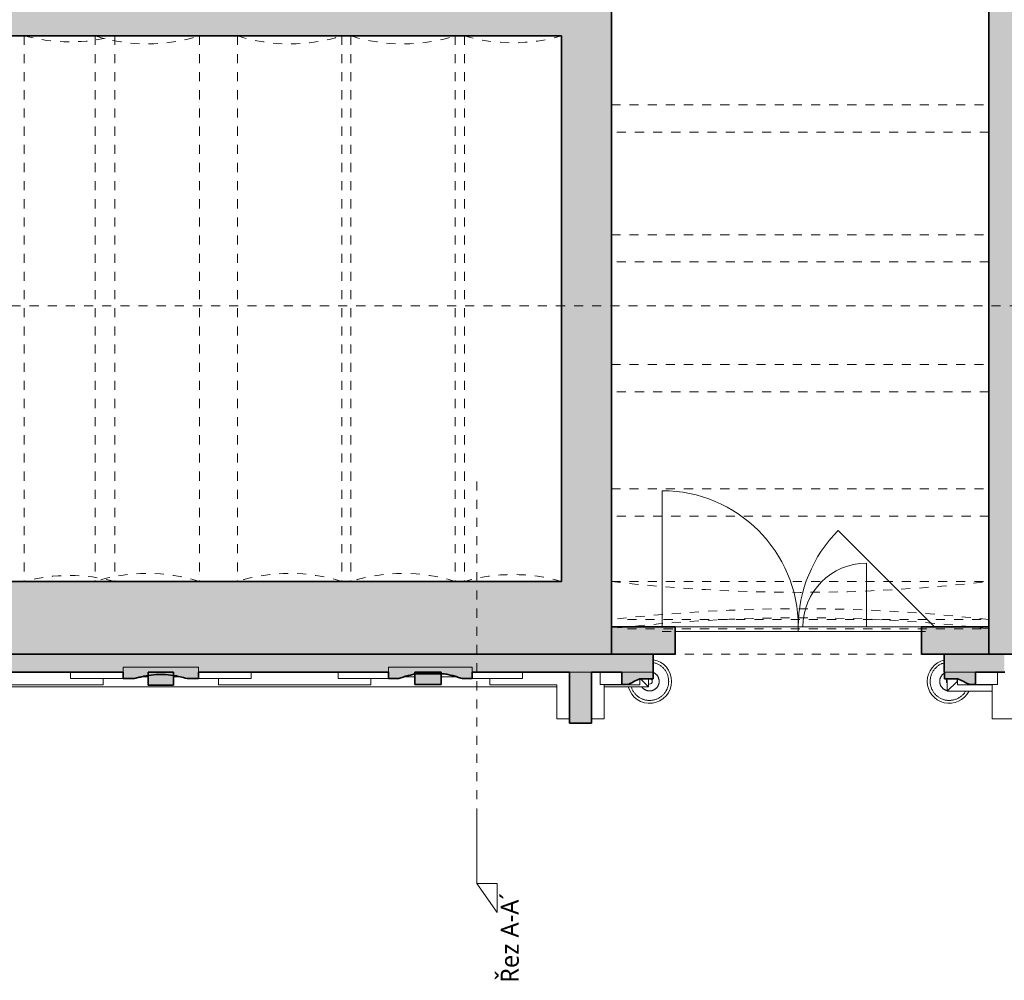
# Model space of a CAD drawing. Header units: metres. Extents: x -2.8 to 41.5, y -3 to 31.1.
# Tile 7 of 21: x 11.1 to 22, y -3 to 7.5. Entities that reach past the tile are written whole.
import ezdxf

# ---------------------------------------------------------------- set-up
doc = ezdxf.new("R2010")
doc.units = ezdxf.units.M
doc.linetypes.add('AV - Cerch_ 1 tecka 10mm', pattern=[0.018, 0.01, -0.004, 0, -0.004])
doc.linetypes.add('AV - Cerch_ 1 tecka 2mm', pattern=[0.004, 0.002, -0.001, 0, -0.001])
doc.layers.add('AV-KOTY', color=5, linetype='Continuous', lineweight=13, true_color=0x0000ff)
doc.layers.add('AV-SRAFY', color=7, linetype='Continuous', lineweight=35)
doc.layers.add('AV-STAVBA', color=7, linetype='Continuous', lineweight=18)
doc.styles.add('Trebuchet MS', font='trebuc.ttf', dxfattribs={"height": 0.2})

# ---------------------------------------------------------------- blocks, each defined once
blk = doc.blocks.new('GM_Otvor s klenutým nadpražím - 4160x5200-1335175-1NP mezipatro')
at = {"layer": 'AV-STAVBA', "linetype": 'AV - Cerch_ 1 tecka 2mm', "lineweight": 13}
for p, q in [((-2.08, 0.45), (2.08, 0.45)), ((1.996, -0.07), (-1.996, -0.07))]:
    blk.add_line(p, q, dxfattribs=at)
for centre, start, end in [((0, 18.417), 263.3963, 276.6037), ((0, -18.037), 83.3963, 96.6037)]:
    blk.add_arc(centre, 18.087, start, end, dxfattribs=at)
blk = doc.blocks.new('DO_2_Ocel__členěné dřevěné vrata - 1500x1970-1358107-1NP mezipatro')
at = {"layer": 'AV-STAVBA'}
for p, q in [((-1.5, 1.65), (-1.5, 0.15)), ((1.5, 0.15), (0.439, 1.211)), ((0.75, 0.85), (0.75, 0.15)), ((-1.356, 0.15), (1.355, 0.15)), ((0, 0.15), (0, 0.1)), ((-1.356, 0.1), (1.355, 0.1))]:
    blk.add_line(p, q, dxfattribs=at)
at = {"layer": 'AV-STAVBA', "linetype": 'AV - Cerch_ 1 tecka 2mm'}
for p, q in [((-1.65, 0.15), (1.65, 0.15)), ((-1.5, 0.15), (1.5, 0.15)), ((-1.5, 0.1), (1.5, 0.1)), ((1.65, -0.15), (-1.65, -0.15))]:
    blk.add_line(p, q, dxfattribs=at)
at = {"layer": 'AV-STAVBA'}
for centre, radius, start, end in [((-1.5, 0.15), 1.5, 360, 90), ((1.5, 0.15), 1.5, 135, 180), ((0.75, 0.15), 0.7, 90, 180)]:
    blk.add_arc(centre, radius, start, end, dxfattribs=at)
blk = doc.blocks.new('GM_Void_valená klenba - GM_Void_valená klenba-1557067-1NP mezipatro')
at = {"layer": 'AV-STAVBA', "linetype": 'AV - Cerch_ 1 tecka 2mm', "lineweight": 13}
for p, q in [((-0.5, 3.005), (-0.5, -3.005)), ((-0.5, 3.005), (0.5, 3.005)), ((0.5, 3.005), (0.5, -3.005)), ((-0.5, -3.005), (0.5, -3.005))]:
    blk.add_line(p, q, dxfattribs=at)
for centre, start, end in [((0, 4.869), 254.9853, 285.0147), ((0, -4.869), 74.9853, 105.0147)]:
    blk.add_arc(centre, 1.93, start, end, dxfattribs=at)
blk = doc.blocks.new('GM_Void_valená klenba - GM_Void_valená klenba-1557066-1NP mezipatro')
at = {"layer": 'AV-STAVBA', "linetype": 'AV - Cerch_ 1 tecka 2mm', "lineweight": 13}
for p, q in [((-0.575, 3.005), (-0.575, -3.005)), ((-0.575, 3.005), (0.575, 3.005)), ((0.575, 3.005), (0.575, -3.005)), ((-0.575, -3.005), (0.575, -3.005))]:
    blk.add_line(p, q, dxfattribs=at)
for centre, start, end in [((0, 4.847), 252.6668, 287.3332), ((0, -4.847), 72.6668, 107.3332)]:
    blk.add_arc(centre, 1.93, start, end, dxfattribs=at)
blk = doc.blocks.new('GM_Void_valená klenba - GM_Void_valená klenba-1557065-1NP mezipatro')
at = {"layer": 'AV-STAVBA', "linetype": 'AV - Cerch_ 1 tecka 2mm', "lineweight": 13}
for p, q in [((-0.535, 3.005), (-0.535, -3.005)), ((-0.535, 3.005), (0.535, 3.005)), ((0.535, 3.005), (0.535, -3.005)), ((-0.535, -3.005), (0.535, -3.005))]:
    blk.add_line(p, q, dxfattribs=at)
for centre, start, end in [((0, 4.859), 253.9067, 286.0933), ((0, -4.859), 73.9067, 106.0933)]:
    blk.add_arc(centre, 1.93, start, end, dxfattribs=at)
blk = doc.blocks.new('SFR_Trám_obdelník - 300x380-1644687-1NP mezipatro')
at = {"layer": 'AV-STAVBA', "linetype": 'AV - Cerch_ 1 tecka 2mm', "lineweight": 13}
for p, q in [((-2.08, -0.15), (-2.08, 0.15)), ((-2.08, 0.15), (2.08, 0.15)), ((2.08, 0.15), (2.08, -0.15)), ((2.08, -0.15), (-2.08, -0.15))]:
    blk.add_line(p, q, dxfattribs=at)
blk = doc.blocks.new('Zdobná fasáda 1NP - Zdobná fasáda 1NP-1554848-1NP mezipatro')
at = {"layer": 'AV-STAVBA'}
for points in [[(13.114, 0.278), (13.114, 0.403), (12.286, 0.403), (12.286, 0.278), (12.411, 0.278), (12.462, 0.293), (12.514, 0.304), (12.579, 0.315), (12.62, 0.32), (12.673, 0.323), (12.727, 0.323), (12.78, 0.32), (12.833, 0.314), (12.886, 0.304), (12.938, 0.293), (12.989, 0.278)], [(12.579, 0.206), (12.84, 0.206), (12.84, 0.348), (12.56, 0.348), (12.56, 0.206)], [(15.21, 0.278), (15.321, 0.278), (15.372, 0.295), (15.424, 0.31), (15.476, 0.323), (15.53, 0.332), (15.81, 0.332), (15.864, 0.323), (15.916, 0.31), (15.968, 0.295), (16.019, 0.278), (16.13, 0.278), (16.13, 0.403), (15.21, 0.403), (15.21, 0.348)], [(15.5, 0.215), (15.79, 0.215), (15.79, 0.348), (15.5, 0.348)], [(17.205, -0.214), (17.445, -0.214), (17.445, 0.348), (17.205, 0.348)]]:
    blk.add_hatch(color=256, dxfattribs=at).paths.add_polyline_path(points)
h = blk.add_hatch(color=256, dxfattribs=at)
h.paths.add_polyline_path([(21.611, 0.212), (21.678, 0.212), (21.678, 0.348), (21.334, 0.348), (21.334, 0.277), (21.483, 0.277), (21.611, 0.212)])
h.paths.add_polyline_path([(17.848, 0.212), (17.977, 0.277), (18.126, 0.277), (18.126, 0.348), (17.781, 0.348), (17.781, 0.212)])
for p, q in [((11.705, 0.348), (11.705, 0.278)), ((13.114, 0.403), (12.286, 0.403)), ((12.286, 0.403), (12.286, 0.348)), ((13.114, 0.348), (13.114, 0.403)), ((13.695, 0.278), (13.695, 0.348)), ((14.655, 0.348), (14.655, 0.278)), ((16.13, 0.403), (15.21, 0.403)), ((15.21, 0.403), (15.21, 0.348)), ((16.13, 0.348), (16.13, 0.403)), ((16.685, 0.278), (16.685, 0.348)), ((17.445, 0.348), (17.205, 0.348)), ((17.54, 0.348), (17.54, 0.212)), ((17.54, 0.212), (17.54, 0.348)), ((18.126, 0.348), (17.781, 0.348)), ((21.678, 0.348), (21.334, 0.348)), ((21.919, 0.348), (21.919, 0.212)), ((11.705, 0.278), (12.286, 0.278)), ((12.065, 0.278), (12.065, 0.208)), ((12.487, 0.298), (12.56, 0.298)), ((12.84, 0.298), (12.913, 0.298)), ((13.114, 0.278), (13.695, 0.278)), ((13.335, 0.208), (13.335, 0.278)), ((14.655, 0.278), (15.21, 0.278)), ((15.015, 0.278), (15.015, 0.208)), ((15.382, 0.298), (15.5, 0.298)), ((15.79, 0.298), (15.958, 0.298)), ((16.13, 0.278), (16.685, 0.278)), ((16.325, 0.208), (16.325, 0.278)), ((17.98, 0.277), (17.98, 0.208)), ((18.075, 0.188), (17.986, 0.277)), ((18.075, 0.277), (18.075, 0.188)), ((21.365, 0.138), (21.365, 0.277)), ((21.475, 0.248), (21.365, 0.138)), ((21.475, 0.248), (21.475, 0.277)), ((21.48, 0.248), (21.475, 0.248)), ((21.48, 0.208), (21.48, 0.277)), ((17.065, 0.188), (5.63, 0.188)), ((12.065, 0.208), (10.425, 0.208)), ((15.015, 0.208), (13.335, 0.208)), ((17.065, 0.208), (16.325, 0.208)), ((17.065, 0.208), (17.065, -0.165)), ((17.54, 0.212), (17.781, 0.212)), ((17.585, -0.165), (17.585, 0.208)), ((17.585, 0.208), (17.98, 0.208)), ((18.075, 0.188), (17.585, 0.188)), ((21.86, 0.138), (21.365, 0.138)), ((21.48, 0.208), (21.86, 0.208)), ((21.611, 0.212), (21.611, 0.212)), ((21.678, 0.212), (21.919, 0.212)), ((21.86, 0.208), (21.86, -0.165)), ((17.065, -0.165), (17.205, -0.165)), ((17.445, -0.165), (17.585, -0.165)), ((21.86, -0.165), (22.38, -0.165))]:
    blk.add_line(p, q, dxfattribs=at)
at = {"layer": 'AV-STAVBA', "lineweight": 35}
for p, q in [((12.286, 0.348), (12.286, 0.278)), ((12.56, 0.348), (12.56, 0.206)), ((12.84, 0.348), (12.56, 0.348)), ((12.84, 0.206), (12.84, 0.348)), ((13.114, 0.278), (13.114, 0.348)), ((15.21, 0.348), (15.21, 0.278)), ((15.5, 0.348), (15.5, 0.215)), ((15.79, 0.348), (15.5, 0.348)), ((15.53, 0.332), (15.81, 0.332)), ((15.79, 0.215), (15.79, 0.348)), ((16.13, 0.278), (16.13, 0.348)), ((17.205, 0.348), (17.205, -0.214)), ((17.445, -0.214), (17.445, 0.348)), ((17.781, 0.348), (17.781, 0.212)), ((18.126, 0.277), (18.126, 0.348)), ((21.334, 0.348), (21.334, 0.277)), ((21.678, 0.212), (21.678, 0.348)), ((12.286, 0.278), (12.411, 0.278)), ((12.989, 0.278), (13.114, 0.278)), ((15.21, 0.278), (15.321, 0.278)), ((16.019, 0.278), (16.13, 0.278)), ((17.977, 0.277), (18.126, 0.277)), ((21.334, 0.277), (21.483, 0.277)), ((12.56, 0.206), (12.84, 0.206)), ((15.5, 0.215), (15.79, 0.215)), ((17.781, 0.212), (17.848, 0.212)), ((21.611, 0.212), (21.678, 0.212)), ((17.205, -0.214), (17.445, -0.214))]:
    blk.add_line(p, q, dxfattribs=at)
at = {"layer": 'AV-STAVBA', "flags": 128}
for points in [[(18.297, 0.248), (18.296, 0.257), (18.296, 0.265), (18.295, 0.273), (18.294, 0.282), (18.292, 0.29), (18.291, 0.298), (18.288, 0.306), (18.286, 0.314), (18.283, 0.322), (18.28, 0.33), (18.276, 0.338), (18.273, 0.345), (18.269, 0.353), (18.264, 0.36), (18.26, 0.367), (18.255, 0.374), (18.25, 0.381), (18.244, 0.387), (18.239, 0.393), (18.233, 0.399), (18.226, 0.405), (18.22, 0.411), (18.214, 0.416), (18.207, 0.421), (18.2, 0.425), (18.193, 0.43), (18.185, 0.434), (18.178, 0.438), (18.17, 0.441), (18.162, 0.445), (18.154, 0.447), (18.146, 0.45), (18.138, 0.452), (18.13, 0.454), (18.126, 0.455)], [(21.334, 0.452), (21.332, 0.451), (21.324, 0.449), (21.316, 0.446), (21.308, 0.443), (21.301, 0.44), (21.293, 0.436), (21.286, 0.432), (21.278, 0.428), (21.271, 0.423), (21.264, 0.419), (21.258, 0.413), (21.251, 0.408), (21.245, 0.402), (21.239, 0.397), (21.233, 0.391), (21.227, 0.384), (21.222, 0.378), (21.217, 0.371), (21.212, 0.364), (21.208, 0.357), (21.204, 0.35), (21.2, 0.342), (21.196, 0.334), (21.193, 0.327), (21.19, 0.319), (21.187, 0.311), (21.185, 0.303), (21.183, 0.295), (21.181, 0.286), (21.18, 0.278), (21.179, 0.27), (21.178, 0.261), (21.178, 0.253), (21.178, 0.248)], [(18.192, 0.248), (18.191, 0.252), (18.191, 0.257), (18.191, 0.261), (18.19, 0.265), (18.189, 0.269), (18.189, 0.273), (18.187, 0.277), (18.186, 0.281), (18.185, 0.285), (18.183, 0.289), (18.181, 0.293), (18.18, 0.297), (18.178, 0.301), (18.175, 0.304), (18.173, 0.308), (18.171, 0.311), (18.168, 0.315), (18.165, 0.318), (18.162, 0.321), (18.159, 0.324), (18.156, 0.327), (18.153, 0.33), (18.15, 0.332), (18.146, 0.335), (18.143, 0.337), (18.139, 0.339), (18.136, 0.341), (18.132, 0.343), (18.128, 0.345), (18.126, 0.346)], [(21.333, 0.338), (21.33, 0.336), (21.326, 0.334), (21.323, 0.331), (21.32, 0.328), (21.316, 0.326), (21.313, 0.323), (21.31, 0.32), (21.308, 0.316), (21.305, 0.313), (21.302, 0.31), (21.3, 0.306), (21.298, 0.303), (21.296, 0.299), (21.294, 0.295), (21.292, 0.291), (21.29, 0.288), (21.289, 0.284), (21.287, 0.28), (21.286, 0.276), (21.285, 0.271), (21.284, 0.267), (21.284, 0.263), (21.283, 0.259), (21.283, 0.255), (21.283, 0.25), (21.283, 0.248)], [(17.884, 0.188), (17.886, 0.182), (17.889, 0.174), (17.892, 0.166), (17.895, 0.158), (17.899, 0.151), (17.903, 0.144), (17.907, 0.136), (17.912, 0.129), (17.917, 0.122), (17.922, 0.116), (17.927, 0.109), (17.933, 0.103), (17.939, 0.097), (17.945, 0.091), (17.952, 0.086), (17.958, 0.081), (17.965, 0.076), (17.972, 0.071), (17.979, 0.067), (17.987, 0.062), (17.994, 0.059), (18.002, 0.055), (18.01, 0.052), (18.017, 0.049), (18.025, 0.046), (18.034, 0.044), (18.042, 0.042), (18.05, 0.041), (18.058, 0.039), (18.067, 0.038), (18.075, 0.038), (18.084, 0.038), (18.092, 0.038), (18.1, 0.038), (18.109, 0.039), (18.117, 0.04), (18.125, 0.041), (18.134, 0.043), (18.142, 0.045), (18.15, 0.048), (18.158, 0.05), (18.166, 0.053), (18.174, 0.057), (18.181, 0.06), (18.189, 0.064), (18.196, 0.069), (18.203, 0.073), (18.21, 0.078), (18.217, 0.083), (18.223, 0.088), (18.229, 0.094), (18.235, 0.1), (18.241, 0.106), (18.247, 0.112), (18.252, 0.119), (18.257, 0.126), (18.262, 0.132), (18.266, 0.14), (18.271, 0.147), (18.274, 0.154), (18.278, 0.162), (18.281, 0.17), (18.284, 0.178), (18.287, 0.186), (18.289, 0.194), (18.291, 0.202), (18.293, 0.21), (18.294, 0.218), (18.295, 0.227), (18.296, 0.235), (18.296, 0.244), (18.297, 0.248)], [(17.999, 0.188), (18.001, 0.185), (18.004, 0.182), (18.006, 0.179), (18.009, 0.175), (18.012, 0.172), (18.015, 0.17), (18.019, 0.167), (18.022, 0.164), (18.025, 0.162), (18.029, 0.159), (18.032, 0.157), (18.036, 0.155), (18.04, 0.153), (18.044, 0.151), (18.048, 0.15), (18.052, 0.148), (18.056, 0.147), (18.06, 0.146), (18.064, 0.145), (18.068, 0.144), (18.072, 0.143), (18.076, 0.143), (18.081, 0.143), (18.085, 0.143), (18.089, 0.143), (18.093, 0.143), (18.097, 0.143), (18.102, 0.144), (18.106, 0.144), (18.11, 0.145), (18.114, 0.146), (18.118, 0.148), (18.122, 0.149), (18.126, 0.15), (18.13, 0.152), (18.134, 0.154), (18.137, 0.156), (18.141, 0.158), (18.145, 0.16), (18.148, 0.163), (18.151, 0.165), (18.155, 0.168), (18.158, 0.171), (18.161, 0.174), (18.164, 0.177), (18.167, 0.18), (18.169, 0.183), (18.172, 0.187), (18.174, 0.19), (18.176, 0.194), (18.179, 0.197), (18.18, 0.201), (18.182, 0.205), (18.184, 0.209), (18.185, 0.213), (18.187, 0.217), (18.188, 0.221), (18.189, 0.225), (18.19, 0.229), (18.19, 0.233), (18.191, 0.237), (18.191, 0.242), (18.192, 0.246), (18.192, 0.248)], [(21.178, 0.248), (21.178, 0.24), (21.178, 0.231), (21.179, 0.223), (21.18, 0.215), (21.182, 0.206), (21.184, 0.198), (21.186, 0.19), (21.188, 0.182), (21.191, 0.174), (21.194, 0.166), (21.198, 0.158), (21.202, 0.151), (21.206, 0.144), (21.21, 0.136), (21.214, 0.129), (21.219, 0.122), (21.225, 0.116), (21.23, 0.109), (21.236, 0.103), (21.242, 0.097), (21.248, 0.091), (21.254, 0.086), (21.261, 0.081), (21.268, 0.076), (21.275, 0.071), (21.282, 0.067), (21.289, 0.062), (21.297, 0.059), (21.304, 0.055), (21.312, 0.052), (21.32, 0.049), (21.328, 0.046), (21.336, 0.044), (21.344, 0.042), (21.353, 0.041), (21.361, 0.039), (21.369, 0.038), (21.378, 0.038), (21.386, 0.038), (21.395, 0.038), (21.403, 0.038), (21.411, 0.039), (21.42, 0.04), (21.428, 0.041), (21.436, 0.043), (21.444, 0.045), (21.452, 0.048), (21.46, 0.05), (21.468, 0.053), (21.476, 0.057), (21.484, 0.06), (21.491, 0.064), (21.498, 0.069), (21.505, 0.073), (21.512, 0.078), (21.519, 0.083), (21.526, 0.088), (21.532, 0.094), (21.538, 0.1), (21.544, 0.106), (21.549, 0.112), (21.555, 0.119), (21.56, 0.126), (21.564, 0.132), (21.568, 0.138)], [(21.283, 0.248), (21.283, 0.244), (21.283, 0.24), (21.283, 0.236), (21.284, 0.231), (21.285, 0.227), (21.286, 0.223), (21.287, 0.219), (21.288, 0.215), (21.289, 0.211), (21.291, 0.207), (21.293, 0.203), (21.295, 0.199), (21.297, 0.196), (21.299, 0.192), (21.301, 0.189), (21.304, 0.185), (21.306, 0.182), (21.309, 0.179), (21.312, 0.175), (21.315, 0.172), (21.318, 0.17), (21.321, 0.167), (21.324, 0.164), (21.328, 0.162), (21.331, 0.159), (21.335, 0.157), (21.339, 0.155), (21.342, 0.153), (21.346, 0.151), (21.35, 0.15), (21.354, 0.148), (21.358, 0.147), (21.362, 0.146), (21.365, 0.145)]]:
    blk.add_lwpolyline(points, dxfattribs=at)
at = {"layer": 'AV-STAVBA'}
for centre, radius, start, end in [((18.086, 0.248), 0.242, 360, 80.4162), ((21.388, 0.248), 0.242, 103.0838, 180), ((18.086, 0.248), 0.242, 194.3944, 360), ((18.086, 0.248), 0.0301, 360, 112.1727), ((18.086, 0.248), 0.0301, 247.8273, 360), ((21.388, 0.248), 0.242, 180, 332.9023), ((21.388, 0.248), 0.0301, 144, 180), ((21.388, 0.248), 0.0301, 180, 216)]:
    blk.add_arc(centre, radius, start, end, dxfattribs=at)
at = {"layer": 'AV-STAVBA', "lineweight": 35}
for points in [[(15.321, 0.278), (15.338, 0.284), (15.372, 0.296), (15.424, 0.311), (15.476, 0.323), (15.512, 0.33), (15.53, 0.332)], [(15.81, 0.332), (15.828, 0.33), (15.864, 0.323), (15.916, 0.311), (15.968, 0.296), (16.002, 0.284), (16.019, 0.278)], [(17.848, 0.212), (17.87, 0.223), (17.912, 0.245), (17.955, 0.267), (17.977, 0.277)], [(21.483, 0.277), (21.504, 0.267), (21.547, 0.245), (21.59, 0.223), (21.611, 0.212)]]:
    blk.add_open_spline(points, degree=3, dxfattribs=at)
blk.add_open_spline([(12.411, 0.278), (12.428, 0.283), (12.462, 0.293), (12.532, 0.309), (12.62, 0.322), (12.727, 0.325), (12.824, 0.316), (12.912, 0.3), (12.963, 0.286), (12.989, 0.278)], degree=3, knots=[0, 0, 0, 0, 0.090909, 0.181818, 0.363636, 0.545455, 0.727273, 0.863636, 1, 1, 1, 1], dxfattribs=at)
blk = doc.blocks.new('GM_Otvor s klenutým nadpražím - 4160x5200-1561804-1NP mezipatro')
at = {"layer": 'AV-STAVBA', "linetype": 'AV - Cerch_ 1 tecka 2mm', "lineweight": 13}
for p, q in [((-2.08, 0.4), (2.08, 0.4)), ((1.996, -0.02), (-1.996, -0.02))]:
    blk.add_line(p, q, dxfattribs=at)
for centre, start, end in [((0, 18.367), 263.3963, 276.6037), ((0, -17.987), 83.3963, 96.6037)]:
    blk.add_arc(centre, 18.087, start, end, dxfattribs=at)
blk = doc.blocks.new('Section - Vertikální P-46265-1NP mezipatro')
at = {"layer": 'AV-KOTY', "lineweight": 5}
for p, q in [((-0.00728, 0), (-0.01046, -0.00223)), ((-0.00728, 0), (-0.00728, -0.00223)), ((0, 0), (-0.00728, 0)), ((-0.01046, -0.00223), (-0.00728, -0.00223))]:
    blk.add_line(p, q, dxfattribs=at)

msp = doc.modelspace()

# ---------------------------------------------------------------- hatches: boundary and pattern name
at = {"layer": 'AV-SRAFY', "lineweight": 18}
for points in [[(17.1648, 7.3582), (17.6648, 7.3582), (17.6648, 13.8482), (17.4148, 13.8482), (17.4148, 14.0482), (17.1648, 14.0482), (17.1648, 8.0382)], [(22.4048, 1.3482), (22.4048, 8.5282), (21.8248, 8.5282), (21.8248, 1.3482)], [(17.1148, 7.3582), (17.1648, 7.3582), (17.1648, 8.0382), (10.6548, 8.0382), (10.6548, 7.5482), (10.4548, 7.5482), (10.4548, 7.3582), (14.704, 7.3582)], [(17.5378, 1.3482), (17.6648, 1.3482), (17.6648, 7.3582), (17.1148, 7.3582), (17.1148, 1.3482)], [(16.1209, 0.5482), (17.1148, 0.5482), (17.1148, 1.3482), (5.4398, 1.3482), (5.4398, 0.5482), (15.4124, 0.5482)], [(12.2864, 0.3482), (12.2864, 0.4032), (13.1136, 0.4032), (13.1136, 0.3482), (15.2104, 0.3482), (15.2104, 0.4032), (16.1297, 0.4032), (16.1297, 0.3482), (17.4548, 0.3482), (17.4548, 0.5482), (5.4448, 0.5482), (5.4448, 0.3482), (6.4664, 0.3482), (6.4664, 0.4032), (7.2936, 0.4032), (7.2936, 0.3482), (9.3764, 0.3482), (9.3764, 0.4032), (10.2036, 0.4032), (10.2036, 0.3482), (12.2244, 0.3482)]]:
    msp.add_hatch(color=256, dxfattribs=at).paths.add_polyline_path(points)
h = msp.add_hatch(color=256, dxfattribs=at)
h.paths.add_polyline_path([(22.4048, 0.5482), (22.4048, 1.3482), (21.8248, 1.3482), (21.8248, 0.5482)])
h.paths.add_polyline_path([(17.6648, 0.5482), (17.6648, 1.3482), (17.1148, 1.3482), (17.1148, 0.5482), (17.5378, 0.5482)])
h = msp.add_hatch(color=256, dxfattribs=at)
h.paths.add_polyline_path([(21.7885, 0.5482), (21.8248, 0.5482), (21.8248, 0.8482), (21.0809, 0.8482), (21.0809, 0.5482), (21.4343, 0.5482)])
h.paths.add_polyline_path([(17.892, 0.5482), (18.3688, 0.5482), (18.3688, 0.8482), (17.6648, 0.8482), (17.6648, 0.5482)])
h = msp.add_hatch(color=256, dxfattribs=at)
h.paths.add_polyline_path([(17.4548, 0.3482), (18.126, 0.3482), (18.126, 0.5482), (17.4548, 0.5482), (17.4548, 0.4416)])
h.paths.add_polyline_path([(21.6114, 0.3482), (21.9948, 0.3482), (21.9948, 0.5482), (21.3336, 0.5482), (21.3336, 0.3482), (21.4343, 0.3482)])

# ---------------------------------------------------------------- linework, layer by layer
at = {"layer": 'AV-KOTY', "linetype": 'AV - Cerch_ 1 tecka 10mm', "lineweight": 5}
for p, q in [((-1.746, 4.3854), (40.3649, 4.3854)), ((16.1824, -1.2512), (16.1824, 2.466))]:
    msp.add_line(p, q, dxfattribs=at)
at = {"layer": 'AV-STAVBA', "lineweight": 35}
for p, q in [((17.6648, 0.5482), (17.6648, 13.8482)), ((21.8248, 0.5482), (21.8248, 13.8482)), ((10.4548, 7.3582), (17.1148, 7.3582)), ((17.1148, 7.3582), (17.1148, 1.3482)), ((17.1148, 1.3482), (3.8148, 1.3482)), ((18.3688, 0.8482), (17.6648, 0.8482)), ((18.3688, 0.5482), (18.3688, 0.8482)), ((21.8248, 0.8482), (21.0809, 0.8482)), ((21.0809, 0.8482), (21.0809, 0.5482)), ((5.4398, 0.5482), (18.3688, 0.5482)), ((18.126, 0.3482), (18.126, 0.5482)), ((34.0048, 0.5482), (21.0809, 0.5482)), ((21.3336, 0.5482), (21.3336, 0.3482)), ((10.2036, 0.3482), (12.2864, 0.3482)), ((13.1136, 0.3482), (15.2104, 0.3482)), ((16.1297, 0.3482), (17.2048, 0.3482)), ((17.4448, 0.3482), (17.7815, 0.3482)), ((21.6782, 0.3482), (21.9998, 0.3482))]:
    msp.add_line(p, q, dxfattribs=at)
at = {"layer": 'AV-STAVBA'}
for p, q in [((12.2864, 0.3482), (12.2864, 0.4032)), ((12.2864, 0.4032), (13.1136, 0.4032)), ((13.1136, 0.4032), (13.1136, 0.3482)), ((15.2104, 0.3482), (15.2104, 0.4032)), ((15.2104, 0.4032), (16.1297, 0.4032)), ((16.1297, 0.4032), (16.1297, 0.3482)), ((17.2048, 0.3482), (17.4448, 0.3482)), ((17.7815, 0.3482), (18.126, 0.3482)), ((21.3336, 0.3482), (21.6782, 0.3482))]:
    msp.add_line(p, q, dxfattribs=at)

# ---------------------------------------------------------------- block references
at = {"layer": 'AV-KOTY', "lineweight": 5, "xscale": 99.99999999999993, "yscale": 99.99999999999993, "zscale": 99.99999999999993, "rotation": 89.99999999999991}
msp.add_blockref('Section - Vertikální P-46265-1NP mezipatro', (16.1824, -1.2512), dxfattribs=at)
at = {"layer": 'AV-STAVBA', "linetype": 'AV - Cerch_ 1 tecka 2mm', "lineweight": 13}
for name, p in [('GM_Void_valená klenba - GM_Void_valená klenba-1557067-1NP mezipatro', (11.6948, 4.3532)), ('GM_Void_valená klenba - GM_Void_valená klenba-1557066-1NP mezipatro', (12.5498, 4.3532)), ('GM_Void_valená klenba - GM_Void_valená klenba-1557066-1NP mezipatro', (14.1198, 4.3532)), ('GM_Void_valená klenba - GM_Void_valená klenba-1557066-1NP mezipatro', (15.3698, 4.3532)), ('GM_Void_valená klenba - GM_Void_valená klenba-1557065-1NP mezipatro', (16.5798, 4.3532)), ('GM_Otvor s klenutým nadpražím - 4160x5200-1335175-1NP mezipatro', (19.7448, 0.8982)), ('GM_Otvor s klenutým nadpražím - 4160x5200-1561804-1NP mezipatro', (19.7448, 0.9482))]:
    msp.add_blockref(name, p, dxfattribs=at)
at = {"layer": 'AV-STAVBA'}
for name, p in [('SFR_Trám_obdelník - 300x380-1644687-1NP mezipatro', (19.7448, 6.4482)), ('SFR_Trám_obdelník - 300x380-1644687-1NP mezipatro', (19.7448, 5.0182)), ('SFR_Trám_obdelník - 300x380-1644687-1NP mezipatro', (19.7448, 3.5882)), ('SFR_Trám_obdelník - 300x380-1644687-1NP mezipatro', (19.7448, 2.2182)), ('DO_2_Ocel__členěné dřevěné vrata - 1500x1970-1358107-1NP mezipatro', (19.7248, 0.6982)), ('Zdobná fasáda 1NP - Zdobná fasáda 1NP-1554848-1NP mezipatro', (0, 0))]:
    msp.add_blockref(name, p, dxfattribs=at)

# ---------------------------------------------------------------- texts
at = {"layer": 'AV-KOTY', "lineweight": 5, "insert": (16.4441, -3.0725), "char_height": 0.2, "width": 1.362869, "attachment_point": 1, "rotation": 90, "style": 'Trebuchet MS'}
msp.add_mtext('Řez A-A´', dxfattribs=at)

doc.saveas('drawing.dxf')
